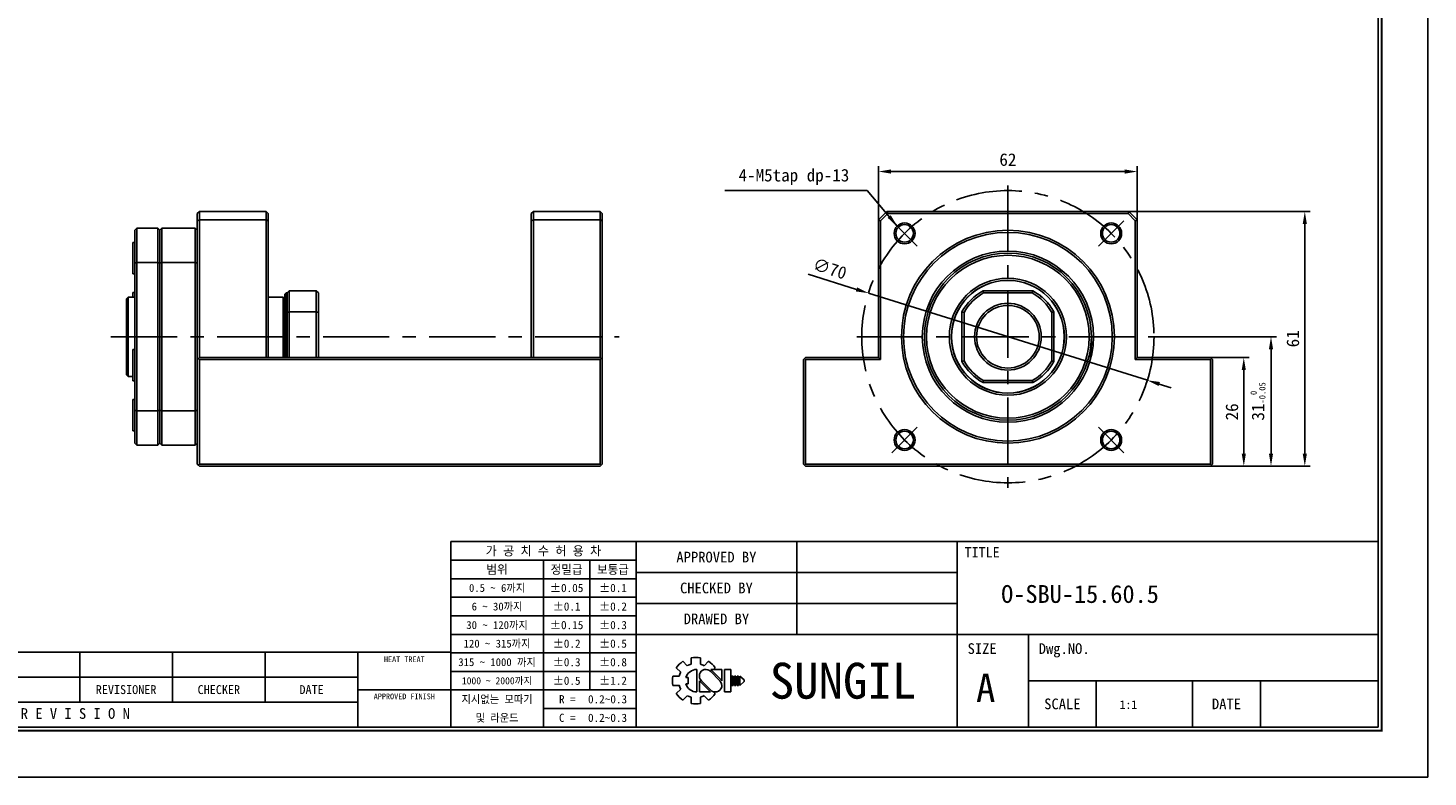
# Model space of a CAD drawing. Header units: millimetres. Extents: x 0 to 508, y 0 to 359.
# Tile 2 of 4: x 172 to 508, y 0 to 179. Entities that reach past the tile are written whole.
import ezdxf
from ezdxf.enums import TextEntityAlignment as Align

# ---------------------------------------------------------------- set-up
doc = ezdxf.new("R2010")
doc.units = ezdxf.units.MM
doc.linetypes.add('CENTER', pattern=[50.8, 31.75, -6.35, 6.35, -6.35])
doc.layers.get('DEFPOINTS').update_dxf_attribs({"linetype": 'CONTINUOUS'})
for name, color, linetype in [('center', 1, 'CENTER'), ('L1', 7, 'CONTINUOUS'), ('OUTLINE', 7, 'CONTINUOUS')]:
    doc.layers.add(name, color=color, linetype=linetype)
doc.dimstyles.get("Standard").update_dxf_attribs({"dimtxt": 3, "dimasz": 3, "dimexe": 1.3, "dimexo": 0, "dimgap": 1.3, "dimtad": 1, "dimdec": 3, "dimzin": 11, "dimdsep": 46, "dimtxsty": 'Standard', "dimcen": 0, "dimclrd": 5, "dimclre": 5, "dimclrt": 3, "dimadec": 0, "dimazin": 0, "dimtfac": 0.6, "dimtdec": 3, "dimtmove": 0, "dimatfit": 3, "dimfxl": 1.25, "dimtolj": 1, "dimtzin": 11, "dimarcsym": 0})

# ---------------------------------------------------------------- blocks, each defined once
blk = doc.blocks.new('표제란')
at = {"layer": 'L1', "color": 0}
for p, q in [((297, 0), (297, 210)), ((0, 0), (297, 0))]:
    blk.add_line(p, q, dxfattribs=at)
at = {"layer": 'L1'}
for p, q in [((290, 33), (160, 33)), ((160, 33), (160, 7)), ((186, 33), (186, 7)), ((208.5, 33), (208.5, 20)), ((231, 33), (231, 7)), ((186, 30.4), (160, 30.4)), ((173, 30.4), (173, 7)), ((179.5, 30.4), (179.5, 12.2)), ((186, 27.8), (160, 27.8)), ((231, 28.67), (186, 28.67)), ((186, 25.2), (160, 25.2)), ((231, 24.33), (186, 24.33)), ((186, 22.6), (160, 22.6)), ((186, 20), (160, 20)), ((290, 20), (186, 20)), ((241, 20), (241, 7)), ((160, 17.5), (62, 17.5)), ((108, 17.5), (108, 10.5)), ((121, 17.5), (121, 10.5)), ((134, 17.5), (134, 10.5)), ((147, 17.5), (147, 7)), ((186, 17.4), (160, 17.4)), ((192.55, 16.22), (193.17, 15.6)), ((193.7, 16.69), (193.7, 15.81)), ((195, 16.69), (195, 15.81)), ((195.52, 15.6), (196.14, 16.22)), ((147, 14), (62, 14)), ((186, 14.8), (160, 14.8)), ((191.15, 14.15), (192.03, 14.15)), ((191.15, 14.15), (192.03, 14.15)), ((191.63, 15.3), (192.25, 14.68)), ((192.98, 13.93), (193.28, 13.93)), ((193.28, 13.93), (193.28, 13.07)), ((194.5, 15.08), (194.5, 11.92)), ((197.74, 13.5), (196.41, 14.83)), ((198.02, 13.53), (196.47, 15.08)), ((196.47, 15.08), (198.02, 15.08)), ((196.84, 15.08), (197.06, 15.3)), ((198.02, 15.08), (198.02, 13.5)), ((198.39, 15.08), (198.39, 11.92)), ((198.39, 15.08), (199.26, 15.08)), ((199.26, 15.08), (199.26, 11.92)), ((199.41, 14.15), (199.41, 12.85)), ((199.41, 14.15), (199.62, 14.15)), ((199.62, 14.15), (199.62, 12.85)), ((199.78, 14.15), (199.78, 12.85)), ((199.78, 14.15), (199.99, 14.15)), ((199.99, 14.15), (199.99, 12.85)), ((200.14, 14.15), (200.14, 12.85)), ((200.14, 14.15), (200.36, 14.15)), ((200.36, 14.15), (200.36, 12.85)), ((200.51, 14.15), (200.51, 12.85)), ((200.51, 14.15), (201.16, 13.61)), ((147, 12.2), (160, 12.2)), ((186, 12.2), (160, 12.2)), ((191.15, 12.85), (192.03, 12.85)), ((191.63, 11.7), (192.25, 12.32)), ((192.98, 13.07), (193.28, 13.07)), ((194.86, 13.5), (194.86, 11.92)), ((194.86, 13.47), (196.42, 11.92)), ((194.86, 11.92), (196.42, 11.92)), ((195.14, 13.5), (196.47, 12.17)), ((196.79, 11.98), (197.06, 11.7)), ((198.39, 11.92), (199.26, 11.92)), ((199.41, 12.85), (199.62, 12.85)), ((199.78, 12.85), (199.99, 12.85)), ((200.14, 12.85), (200.36, 12.85)), ((201.16, 13.39), (200.51, 12.85)), ((201.16, 13.61), (201.16, 13.5)), ((201.16, 13.61), (201.16, 13.39)), ((201.16, 13.5), (201.16, 13.39)), ((290, 13.5), (241, 13.5)), ((250.5, 13.5), (250.5, 7)), ((264, 13.5), (264, 7)), ((273.5, 13.5), (273.5, 7)), ((147, 10.5), (62, 10.5)), ((192.55, 10.78), (193.17, 11.4)), ((193.7, 11.19), (193.7, 10.31)), ((195, 11.19), (195, 10.31)), ((195.52, 11.4), (196.14, 10.78)), ((186, 9.6), (173, 9.6))]:
    blk.add_line(p, q, dxfattribs=at)
at = {"layer": 'L1', "const_width": 0.25}
blk.add_lwpolyline([(290.5, 6.5), (290.5, 203.5), (10, 203.5), (10, 6.5)], close=True, dxfattribs=at)
at = {"layer": 'L1'}
blk.add_lwpolyline([(290, 7), (290, 203), (10.5, 203), (10.5, 7)], close=True, dxfattribs=at)
for centre, radius, start, end in [((194.35, 13.5), 3.26, 123.4943, 146.5057), ((194.35, 13.5), 2.4, 105.6872, 119.3128), ((194.35, 13.5), 3.26, 78.4943, 101.5057), ((194.35, 13.5), 2.4, 60.6872, 74.3128), ((194.35, 13.5), 3.26, 33.4943, 56.5057), ((194.35, 13.5), 3.26, 168.4943, 191.5057), ((194.35, 13.5), 2.4, 150.6872, 164.3128), ((194.5, 13.5), 1.58, 90, 164.0671), ((195.78, 14.16), 0.919, 43.2202, 225.8282), ((194.35, 13.5), 2.4, 195.6872, 209.3128), ((194.5, 13.5), 1.58, 195.9329, 270), ((197.1, 12.84), 0.919, 223.2202, 45.8282), ((194.35, 13.5), 3.26, 213.4943, 236.5057), ((194.35, 13.5), 2.4, 240.6872, 254.3128), ((194.35, 13.5), 3.26, 258.4943, 281.5057), ((194.35, 13.5), 2.4, 285.6872, 299.3128), ((194.35, 13.5), 3.26, 303.4943, 326.5057)]:
    blk.add_arc(centre, radius, start, end, dxfattribs=at)
for p in [(208.5, 28.67), (208.5, 24.33)]:
    blk.add_point(p, dxfattribs=at)
for s, height, p in [('가 공 치 수 허 용 차', 1.3, (173, 31.7)), ('APPROVED BY', 1.5, (197.25, 30.83)), ('TITLE', 1.444, (234.5, 31.5)), ('범위', 1.25, (166.5, 29.1)), ('정밀급', 1.25, (176.25, 29.1)), ('보통급', 1.25, (182.75, 29.1)), ('0.5 ~ 6까지', 1.1, (166.5, 26.5)), ('%%P0.05', 1.15, (176.25, 26.5)), ('%%P0.1', 1.15, (182.75, 26.5)), ('CHECKED BY', 1.5, (197.25, 26.5)), ('6 ~ 30까지', 1.1, (166.5, 23.9)), ('%%P0.1', 1.15, (176.25, 23.9)), ('%%P0.2', 1.15, (182.75, 23.9)), ('30 ~ 120까지', 1.1, (166.5, 21.3)), ('%%P0.15', 1.15, (176.25, 21.3)), ('%%P0.3', 1.15, (182.75, 21.3)), ('DRAWED BY', 1.5, (197.25, 22.17)), ('120 ~ 315까지', 1.1, (166.5, 18.7)), ('%%P0.2', 1.15, (176.25, 18.7)), ('%%P0.5', 1.15, (182.75, 18.7)), ('SIZE', 1.5, (234.5, 18)), ('Dwg.NO.', 1.5, (246, 18)), ('HEAT TREAT', 0.8, (153.5, 16.5)), ('315 ~ 1000 까지', 1.1, (166.5, 16.1)), ('%%P0.3', 1.15, (176.25, 16.1)), ('%%P0.8', 1.15, (182.75, 16.1)), ('SUNGIL', 5.032, (215, 13.5)), ('1000 ~ 2000까지', 0.99, (166.5, 13.49)), ('%%P0.5', 1.15, (176.25, 13.5)), ('%%P1.2', 1.15, (182.75, 13.5)), ('A', 4, (235, 12.5)), ('REVISIONER', 1.25, (114.5, 12.25)), ('CHECKER', 1.25, (127.5, 12.25)), ('DATE', 1.25, (140.5, 12.25)), ('APPROVED FINISH', 0.8, (153.5, 11.3)), ('지시없는 모따기', 1.1, (166.5, 10.9)), ('R = ', 1.15, (176.75, 10.9)), ('SCALE', 1.5, (245.75, 10.25)), ('DATE', 1.5, (268.75, 10.25)), ('R E V I S I O N', 1.5, (107.38, 8.9)), ('및 라운드', 1.1, (166.5, 8.3)), ('C = ', 1.15, (176.75, 8.3))]:
    blk.add_text(s, height=height, dxfattribs=at).set_placement(p, align=Align.MIDDLE_CENTER)
for tag, p in [('필렛', (179.25, 10.9)), ('모따기', (179.25, 8.3))]:
    blk.add_attdef(tag, text='', height=1.15, dxfattribs=at).set_placement(p, align=Align.MIDDLE_LEFT)
at = {"layer": 'OUTLINE', "ltscale": 0.5}
for tag, p, height in [('TITLE', (237.17, 24.41), 2.5), ('도번', (251.18, 15.64), 2.5), ('SCALE', (253.78, 9.55), 1.2), ('DATE', (277.02, 9.51), 1.2)]:
    blk.add_attdef(tag, p, '', height=height, dxfattribs=at)
blk = doc.blocks.new('*D75')
at = {"layer": 'DEFPOINTS', "color": 0, "ltscale": 0.5}
for p in [(455.41, 100.48), (455.41, 74.48), (463.42, 74.48)]:
    blk.add_point(p, dxfattribs=at)
at = {"layer": 'OUTLINE', "color": 5, "lineweight": -2, "ltscale": 0.5}
for p, q in [((455.41, 100.48), (464.72, 100.48)), ((463.42, 97.48), (463.42, 77.48)), ((455.41, 74.48), (464.72, 74.48))]:
    blk.add_line(p, q, dxfattribs=at)
at = {"layer": 'OUTLINE', "color": 5, "ltscale": 0.5}
for points in [[(462.92, 97.48), (463.92, 97.48), (463.42, 100.48)], [(462.92, 77.48), (463.92, 77.48), (463.42, 74.48)]]:
    blk.add_solid(points, dxfattribs=at)
at = {"layer": 'OUTLINE', "color": 3, "ltscale": 0.5, "insert": (460.59, 87.48), "char_height": 3, "attachment_point": 5, "rotation": 90}
blk.add_mtext('\\A1;26', dxfattribs=at)
blk = doc.blocks.new('*D76')
at = {"layer": 'DEFPOINTS', "color": 0, "ltscale": 0.5}
for p in [(443.14, 105.48), (469.94, 105.48), (455.41, 74.48)]:
    blk.add_point(p, dxfattribs=at)
at = {"layer": 'OUTLINE', "color": 5, "lineweight": -2, "ltscale": 0.5}
for p, q in [((443.14, 105.48), (471.24, 105.48)), ((469.94, 77.48), (469.94, 102.48)), ((455.41, 74.48), (471.24, 74.48))]:
    blk.add_line(p, q, dxfattribs=at)
at = {"layer": 'OUTLINE', "color": 5, "ltscale": 0.5}
for points in [[(469.44, 102.48), (470.44, 102.48), (469.94, 105.48)], [(469.44, 77.48), (470.44, 77.48), (469.94, 74.48)]]:
    blk.add_solid(points, dxfattribs=at)
at = {"layer": 'OUTLINE', "color": 3, "ltscale": 0.5, "insert": (466.81, 89.98), "char_height": 3, "attachment_point": 5, "rotation": 90}
blk.add_mtext('\\A1;31{\\C3;\\H1.5;\\S  0^ -0.05;}', dxfattribs=at)
blk = doc.blocks.new('*D77')
at = {"layer": 'DEFPOINTS', "color": 0, "ltscale": 0.5}
for p in [(435.91, 135.48), (478.04, 135.48), (455.41, 74.48)]:
    blk.add_point(p, dxfattribs=at)
at = {"layer": 'OUTLINE', "color": 5, "lineweight": -2, "ltscale": 0.5}
for p, q in [((435.91, 135.48), (479.34, 135.48)), ((478.04, 77.48), (478.04, 132.48)), ((455.41, 74.48), (479.34, 74.48))]:
    blk.add_line(p, q, dxfattribs=at)
at = {"layer": 'OUTLINE', "color": 5, "ltscale": 0.5}
for points in [[(477.54, 132.48), (478.54, 132.48), (478.04, 135.48)], [(477.54, 77.48), (478.54, 77.48), (478.04, 74.48)]]:
    blk.add_solid(points, dxfattribs=at)
at = {"layer": 'OUTLINE', "color": 3, "ltscale": 0.5, "insert": (475.19, 104.98), "char_height": 3, "attachment_point": 5, "rotation": 90}
blk.add_mtext('\\A1;61', dxfattribs=at)
blk = doc.blocks.new('*D78')
at = {"layer": 'DEFPOINTS', "color": 0, "ltscale": 0.5}
for p in [(373.5, 115.92), (440.32, 95.04)]:
    blk.add_point(p, dxfattribs=at)
at = {"layer": 'OUTLINE', "color": 5, "lineweight": -2, "ltscale": 0.5}
for p, q in [((359.05, 120.43), (370.64, 116.81)), ((440.32, 95.04), (373.5, 115.92)), ((443.18, 94.15), (446.05, 93.25))]:
    blk.add_line(p, q, dxfattribs=at)
at = {"layer": 'OUTLINE', "color": 5, "ltscale": 0.5}
for points in [[(370.79, 117.29), (370.49, 116.33), (373.5, 115.92)], [(443.33, 94.63), (443.03, 93.67), (440.32, 95.04)]]:
    blk.add_solid(points, dxfattribs=at)
at = {"layer": 'OUTLINE', "color": 3, "ltscale": 0.5, "insert": (364.26, 121.78), "char_height": 3, "attachment_point": 5, "rotation": 342.6519}
blk.add_mtext('\\A1;∅70', dxfattribs=at)
blk = doc.blocks.new('*D79')
at = {"layer": 'DEFPOINTS', "color": 0, "ltscale": 0.5}
for p in [(437.91, 145.05), (375.91, 133.48), (437.91, 133.48)]:
    blk.add_point(p, dxfattribs=at)
at = {"layer": 'OUTLINE', "color": 5, "lineweight": -2, "ltscale": 0.5}
for p, q in [((375.91, 133.48), (375.91, 146.35)), ((378.91, 145.05), (434.91, 145.05)), ((437.91, 133.48), (437.91, 146.35))]:
    blk.add_line(p, q, dxfattribs=at)
at = {"layer": 'OUTLINE', "color": 5, "ltscale": 0.5}
for points in [[(378.91, 145.55), (378.91, 144.55), (375.91, 145.05)], [(434.91, 145.55), (434.91, 144.55), (437.91, 145.05)]]:
    blk.add_solid(points, dxfattribs=at)
at = {"layer": 'OUTLINE', "color": 3, "ltscale": 0.5, "insert": (406.91, 147.89), "char_height": 3, "attachment_point": 5}
blk.add_mtext('\\A1;62', dxfattribs=at)

msp = doc.modelspace()

# ---------------------------------------------------------------- linework, layer by layer
at = {"layer": 'center', "ltscale": 0.5}
for p, q in [((406.9115, 141.7051), (406.9115, 69.2551)), ((385.203, 127.1886), (379.1225, 133.2691)), ((428.62, 127.1886), (434.7005, 133.2691)), ((192.0523, 105.4801), (313.756, 105.4801)), ((370.6865, 105.4801), (443.1365, 105.4801)), ((385.203, 83.7716), (379.1225, 77.6912)), ((428.62, 83.7716), (434.7005, 77.6912))]:
    msp.add_line(p, q, dxfattribs=at)
msp.add_circle((406.9115, 105.4801), 35, dxfattribs=at)
at = {"layer": 'OUTLINE'}
for p, q in [((213.2344, 135.4801), (212.7344, 134.9801)), ((212.7344, 133.273), (212.7344, 134.9801)), ((213.2344, 133.4801), (213.2344, 135.4801)), ((213.2344, 135.4801), (229.2344, 135.4801)), ((229.2344, 133.4801), (229.2344, 135.4801)), ((229.2344, 135.4801), (229.7344, 134.9801)), ((229.7344, 133.273), (229.7344, 134.9801)), ((292.7344, 134.9801), (293.2344, 135.4801)), ((292.7344, 134.9801), (292.7344, 133.273)), ((293.2344, 135.4801), (309.2344, 135.4801)), ((293.2344, 135.4801), (293.2344, 133.4801)), ((309.2344, 133.4801), (309.2344, 135.4801)), ((309.2344, 135.4801), (309.7344, 134.9801)), ((309.7344, 133.273), (309.7344, 134.9801)), ((375.9115, 133.4801), (377.9115, 135.4801)), ((376.4115, 133.273), (378.1186, 134.9801)), ((377.9115, 135.4801), (378.1186, 134.9801)), ((435.9115, 135.4801), (377.9115, 135.4801)), ((378.1186, 134.9801), (435.7044, 134.9801)), ((435.7044, 134.9801), (435.9115, 135.4801)), ((435.7044, 134.9801), (437.4115, 133.273)), ((435.9115, 135.4801), (437.9115, 133.4801)), ((198.2344, 131.4801), (197.7344, 130.9801)), ((197.7344, 123.1082), (197.7344, 130.9801)), ((198.2344, 123.2635), (198.2344, 131.4801)), ((198.2344, 131.4801), (203.2344, 131.4801)), ((203.2344, 123.2635), (203.2344, 131.4801)), ((203.2344, 131.4801), (203.7344, 130.9801)), ((204.2344, 131.4801), (203.7344, 130.9801)), ((203.7344, 123.1082), (203.7344, 130.9801)), ((204.2344, 123.2635), (204.2344, 131.4801)), ((204.2344, 131.4801), (212.2344, 131.4801)), ((212.2344, 123.2635), (212.2344, 131.4801)), ((212.2344, 131.4801), (212.7344, 130.9801)), ((212.7344, 133.273), (213.2344, 133.4801)), ((212.7344, 99.9801), (212.7344, 133.273)), ((213.2344, 133.4801), (213.2344, 100.4801)), ((229.2344, 133.4801), (213.2344, 133.4801)), ((229.7344, 133.273), (229.2344, 133.4801)), ((229.2344, 133.4801), (229.2344, 100.4801)), ((229.7344, 100.4801), (229.7344, 133.273)), ((293.2344, 133.4801), (292.7344, 133.273)), ((292.7344, 133.273), (292.7344, 100.4801)), ((309.2344, 133.4801), (293.2344, 133.4801)), ((293.2344, 100.4801), (293.2344, 133.4801)), ((309.2344, 133.4801), (309.2344, 100.4801)), ((309.7344, 133.273), (309.2344, 133.4801)), ((309.7344, 99.9801), (309.7344, 133.273)), ((376.4115, 133.273), (375.9115, 133.4801)), ((375.9115, 133.4801), (375.9115, 100.4801)), ((376.4115, 99.9801), (376.4115, 133.273)), ((437.9115, 133.4801), (437.4115, 133.273)), ((437.4115, 133.273), (437.4115, 99.9801)), ((437.9115, 100.4801), (437.9115, 133.4801)), ((197.7344, 128.039), (197.2544, 128.039)), ((197.2544, 121.1989), (197.2544, 128.039)), ((197.2544, 120.509), (197.2544, 121.1989)), ((197.7344, 123.1082), (198.2344, 123.2635)), ((197.7344, 87.852), (197.7344, 123.1082)), ((198.2344, 123.2635), (198.2344, 87.6967)), ((198.2344, 123.2635), (203.2344, 123.2635)), ((203.2344, 87.6967), (203.2344, 123.2635)), ((203.2344, 123.2635), (203.7344, 123.1082)), ((203.7344, 123.1082), (204.2344, 123.2635)), ((203.7344, 87.852), (203.7344, 123.1082)), ((204.2344, 123.2635), (204.2344, 87.6967)), ((204.2344, 123.2635), (212.2344, 123.2635)), ((212.2344, 87.6967), (212.2344, 123.2635)), ((212.2344, 123.2635), (212.7344, 123.1082)), ((197.2544, 120.509), (197.7344, 120.509)), ((196.1344, 114.9801), (195.7344, 114.5801)), ((195.7344, 114.5801), (195.7344, 110.3089)), ((197.7344, 114.9801), (196.1344, 114.9801)), ((196.1344, 114.9801), (196.1344, 95.9801)), ((197.7344, 116.0855), (197.2544, 116.0855)), ((197.2544, 114.9801), (197.2544, 116.0855)), ((233.3344, 114.9801), (229.7344, 114.9801)), ((233.7344, 114.5801), (233.3344, 114.9801)), ((233.3344, 100.4801), (233.3344, 114.9801)), ((234.0344, 115.9801), (233.7344, 115.6801)), ((233.7344, 100.4801), (233.7344, 115.6801)), ((234.2344, 115.9801), (234.0344, 115.9801)), ((234.0344, 115.9801), (234.0344, 100.4801)), ((234.7344, 116.4801), (234.2344, 115.9801)), ((234.2344, 115.9801), (234.2344, 111.2896)), ((234.7344, 116.4801), (234.7344, 111.4173)), ((241.2344, 116.4801), (234.7344, 116.4801)), ((241.7344, 115.9801), (241.2344, 116.4801)), ((241.2344, 116.4801), (241.2344, 111.4173)), ((241.7344, 115.9801), (241.7344, 111.2896)), ((401.102, 115.9801), (400.9743, 116.4801)), ((400.9743, 116.4801), (412.8487, 116.4801)), ((412.721, 115.9801), (401.102, 115.9801)), ((412.8487, 116.4801), (412.721, 115.9801)), ((414.6119, 115.4574), (414.3466, 115.5285)), ((234.7344, 111.4173), (234.2344, 111.2896)), ((234.2344, 111.2896), (234.2344, 105.4801)), ((234.7344, 111.4173), (234.7344, 100.4801)), ((241.2344, 111.4173), (234.7344, 111.4173)), ((241.2344, 100.4801), (241.2344, 111.4173)), ((241.2344, 111.4173), (241.7344, 111.2896)), ((241.7344, 111.2896), (241.7344, 100.4801)), ((395.9115, 111.4173), (396.4115, 111.2896)), ((395.9115, 99.543), (395.9115, 111.4173)), ((396.4115, 111.2896), (396.4115, 99.6707)), ((416.9599, 112.9152), (416.8888, 113.1805)), ((417.4115, 111.2896), (417.9115, 111.4173)), ((417.4115, 99.6707), (417.4115, 111.2896)), ((417.9115, 111.4173), (417.9115, 99.543)), ((195.7344, 110.3089), (195.7344, 96.3801)), ((234.2344, 105.4801), (234.2344, 100.4801)), ((197.7344, 102.4047), (197.2544, 102.4047)), ((197.2544, 98.8109), (197.2544, 102.4047)), ((197.2544, 98.8109), (197.2544, 94.8747)), ((212.7344, 99.9801), (212.9844, 100.2301)), ((212.7344, 74.9801), (212.7344, 99.9801)), ((212.9844, 100.2301), (213.2344, 100.4801)), ((212.9844, 100.2301), (213.2344, 99.9801)), ((213.2344, 100.4801), (309.2344, 100.4801)), ((309.2344, 99.9801), (213.2344, 99.9801)), ((213.2344, 99.9801), (213.2344, 74.9801)), ((309.2344, 100.4801), (309.4844, 100.2301)), ((309.4844, 100.2301), (309.2344, 99.9801)), ((309.2344, 74.9801), (309.2344, 99.9801)), ((309.7344, 99.9801), (309.4844, 100.2301)), ((309.7344, 74.9801), (309.7344, 99.9801)), ((358.1615, 100.2301), (357.9115, 99.9801)), ((357.9115, 74.9801), (357.9115, 99.9801)), ((358.4115, 100.4801), (358.1615, 100.2301)), ((358.4115, 99.9801), (358.1615, 100.2301)), ((375.9115, 100.4801), (358.4115, 100.4801)), ((358.4115, 99.9801), (376.4115, 99.9801)), ((358.4115, 74.9801), (358.4115, 99.9801)), ((375.9115, 100.4801), (376.4115, 99.9801)), ((396.4115, 99.6707), (395.9115, 99.543)), ((417.9115, 99.543), (417.4115, 99.6707)), ((437.9115, 100.4801), (437.4115, 99.9801)), ((437.4115, 99.9801), (455.4115, 99.9801)), ((455.4115, 100.4801), (437.9115, 100.4801)), ((455.6615, 100.2301), (455.4115, 100.4801)), ((455.6615, 100.2301), (455.4115, 99.9801)), ((455.4115, 99.9801), (455.4115, 74.9801)), ((455.9115, 99.9801), (455.6615, 100.2301)), ((455.9115, 99.9801), (455.9115, 74.9801)), ((195.7344, 96.3801), (196.1344, 95.9801)), ((196.1344, 95.9801), (197.2544, 95.9801)), ((197.2544, 94.8747), (197.7344, 94.8747)), ((400.9743, 94.4801), (401.102, 94.9801)), ((412.8487, 94.4801), (400.9743, 94.4801)), ((401.102, 94.9801), (412.721, 94.9801)), ((412.721, 94.9801), (412.8487, 94.4801)), ((197.7344, 90.4513), (197.2544, 90.4513)), ((197.2544, 83.298), (197.2544, 90.4513)), ((198.2344, 87.6967), (197.7344, 87.852)), ((197.7344, 79.9801), (197.7344, 87.852)), ((198.2344, 87.6967), (203.2344, 87.6967)), ((198.2344, 79.4801), (198.2344, 87.6967)), ((203.2344, 87.6967), (203.7344, 87.852)), ((203.2344, 79.4801), (203.2344, 87.6967)), ((203.7344, 79.9801), (203.7344, 87.852)), ((204.2344, 87.6967), (203.7344, 87.852)), ((204.2344, 87.6967), (212.2344, 87.6967)), ((204.2344, 79.4801), (204.2344, 87.6967)), ((212.2344, 87.6967), (212.7344, 87.852)), ((212.2344, 79.4801), (212.2344, 87.6967)), ((197.2544, 82.9213), (197.2544, 83.298)), ((197.2544, 82.9213), (197.7344, 82.9213)), ((197.7344, 79.9801), (198.2344, 79.4801)), ((198.2344, 79.4801), (203.2344, 79.4801)), ((203.2344, 79.4801), (203.7344, 79.9801)), ((203.7344, 79.9801), (204.2344, 79.4801)), ((204.2344, 79.4801), (212.2344, 79.4801)), ((212.2344, 79.4801), (212.7344, 79.9801)), ((212.9844, 74.7301), (212.7344, 74.9801)), ((213.2344, 74.9801), (212.9844, 74.7301)), ((213.2344, 74.4801), (212.9844, 74.7301)), ((213.2344, 74.9801), (309.2344, 74.9801)), ((309.2344, 74.4801), (213.2344, 74.4801)), ((309.2344, 74.9801), (309.4844, 74.7301)), ((309.4844, 74.7301), (309.2344, 74.4801)), ((309.4844, 74.7301), (309.7344, 74.9801)), ((357.9115, 74.9801), (358.1615, 74.7301)), ((358.1615, 74.7301), (358.4115, 74.9801)), ((358.1615, 74.7301), (358.4115, 74.4801)), ((455.4115, 74.9801), (358.4115, 74.9801)), ((455.4115, 74.4801), (358.4115, 74.4801)), ((455.4115, 74.9801), (455.6615, 74.7301)), ((455.4115, 74.4801), (455.6615, 74.7301)), ((455.6615, 74.7301), (455.9115, 74.9801))]:
    msp.add_line(p, q, dxfattribs=at)
at = {"layer": 'OUTLINE', "flags": 128}
msp.add_lwpolyline([(416.8888, 113.1805), (416.8782, 113.1911), (416.7945, 113.2748), (416.6334, 113.4359), (416.4069, 113.6624), (416.1316, 113.9377), (415.828, 114.2413), (415.5187, 114.5506), (415.2266, 114.8427), (414.9733, 115.096), (414.7776, 115.2917), (414.6541, 115.4152), (414.6119, 115.4574), (414.6119, 115.4574)], dxfattribs=at)
at = {"layer": 'OUTLINE', "color": 5}
for centre in [(382.1628, 130.2289), (431.6602, 130.2289), (382.1628, 80.7314), (431.6602, 80.7314)]:
    msp.add_circle(centre, 2.5, dxfattribs=at)
at = {"layer": 'OUTLINE'}
for centre, radius in [((382.1628, 130.2289), 2.1), ((406.9115, 105.4801), 25.5), ((431.6602, 130.2289), 2.1), ((406.9115, 105.4801), 25), ((406.9115, 105.4801), 20.5), ((406.9115, 105.4801), 20), ((406.9115, 105.4801), 19.5), ((406.9115, 105.4801), 14.025), ((406.9115, 105.4801), 13.525), ((406.9115, 105.4801), 13.5), ((406.9115, 105.4801), 8), ((406.9115, 105.4801), 7.5), ((382.1628, 80.7314), 2.1), ((431.6602, 80.7314), 2.1)]:
    msp.add_circle(centre, radius, dxfattribs=at)
for radius, start, end in [(12.5, 118.357637, 151.642363), (12, 118.955024, 151.044976), (12, 28.955024, 61.044976), (12.5, 45, 61.642363), (12.5, 28.357637, 45), (12.5, 208.357637, 241.642363), (12, 208.955024, 241.044976), (12, 298.955024, 331.044976), (12.5, 298.357637, 331.642363)]:
    msp.add_arc((406.9115, 105.4801), radius, start, end, dxfattribs=at)
msp.add_open_spline([(426.9707, 105.832), (426.9719, 105.1282), (426.9746, 103.4726), (426.7454, 101.7276), (426.4339, 100.7408), (426.4091, 100.6625)], degree=3, knots=[0, 0, 0, 0, 0.40500871, 0.95278587, 1, 1, 1, 1], dxfattribs=at)

# ---------------------------------------------------------------- block references
ref = msp.add_blockref('표제란', (0, 0), dxfattribs=dict(at, xscale=1.7089192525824, yscale=1.7089192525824, zscale=1.7089192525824))
ref.add_attrib('SCALE', '1:1', (433.6914, 16.3245), dxfattribs={"ltscale": 0.5, "height": 2.0507})
ref.add_attrib('TITLE', 'O-SBU-15.60.5', (405.2971, 41.7077), dxfattribs={"ltscale": 0.5, "height": 4.272298})
ref.add_attrib('필렛', '0.2~0.3', dxfattribs={"layer": 'L1', "height": 1.96526}).set_placement((306.3238, 18.6272), align=Align.MIDDLE_LEFT)
ref.add_attrib('모따기', '0.2~0.3', dxfattribs={"layer": 'L1', "height": 1.96526}).set_placement((306.3238, 14.184), align=Align.MIDDLE_LEFT)

# ---------------------------------------------------------------- texts
at = {"layer": 'OUTLINE', "color": 3, "ltscale": 0.5, "insert": (368.917, 141.8155), "char_height": 3, "attachment_point": 9}
msp.add_mtext('\\A1;4-M5tap dp-13', dxfattribs=at)

# ---------------------------------------------------------------- dimensions: what is measured, and where the dimension line sits
at = {"layer": 'OUTLINE', "ltscale": 0.5}
dim = msp.add_linear_dim(base=(437.9115, 145.0525), p1=(375.9115, 133.4801), p2=(437.9115, 133.4801), dimstyle='Standard', dxfattribs=at)
dim.commit()
dim.dimension.update_dxf_attribs({"geometry": '*D79', "text_midpoint": (406.9115, 147.8905)})
for base, p1, p2, picture, middle in [((478.0363, 135.4801), (455.4115, 74.4801), (435.9115, 135.4801), '*D77', (475.1944, 104.9801)), ((463.4243, 74.4801), (455.4115, 100.4801), (455.4115, 74.4801), '*D75', (460.5864, 87.4801))]:
    dim = msp.add_linear_dim(base=base, p1=p1, p2=p2, angle=90, dimstyle='Standard', dxfattribs=at)
    dim.commit()
    dim.dimension.update_dxf_attribs({"geometry": picture, "text_midpoint": middle})
dim = msp.add_diameter_dim_2p(p1=(440.3194, 95.044), p2=(373.5036, 115.9163), dimstyle='Standard', dxfattribs=at)
dim.commit()
dim.dimension.update_dxf_attribs({"geometry": '*D78', "text_midpoint": (364.26, 121.7792)})
dim = msp.add_linear_dim(base=(469.9367, 105.4801), p1=(455.4115, 74.4801), p2=(443.1365, 105.4801), angle=90, text='<>{\\C3;\\H1.5;\\S  0^ -0.05;}', dimstyle='Standard', override={"dimgap": 1.3, "dimsah": 1, "dimse1": 0, "dimse2": 0, "dimsd1": 0, "dimsd2": 0, "dimtol": 0, "dimlim": 0}, dxfattribs=at)
dim.commit()
dim.dimension.update_dxf_attribs({"geometry": '*D76', "text_midpoint": (466.8108, 89.9801)})

# ---------------------------------------------------------------- leaders
at = {"layer": 'OUTLINE', "ltscale": 0.5, "annotation_type": 0, "has_hookline": 1, "hookline_direction": 1, "text_width": 29.8083}
msp.add_leader([(380.395, 131.9966), (373.217, 140.5155), (370.217, 140.5155)], dimstyle='Standard', dxfattribs=at)

doc.saveas('drawing.dxf')
